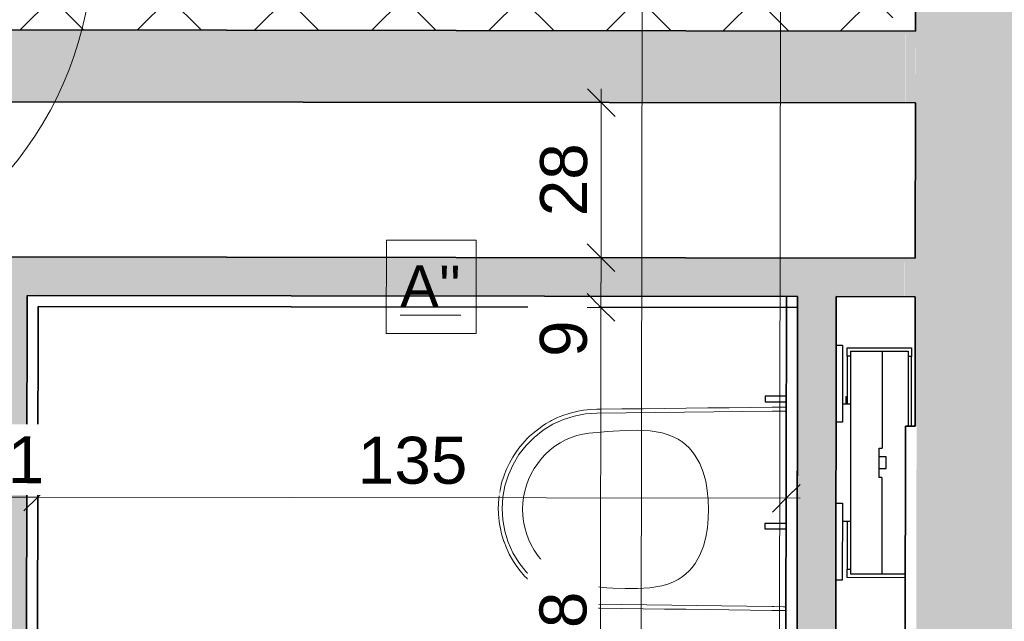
# Model space of a CAD drawing. Header units: metres. Extents: x 107 to 154, y -7 to 138.
# Tile 16 of 62: x 113.11 to 114.89, y 110.56 to 111.65. Entities that reach past the tile are written whole.
import ezdxf

# ---------------------------------------------------------------- set-up
doc = ezdxf.new("R2010")
doc.units = ezdxf.units.M
for name, color, linetype, lineweight in [('A-ANNO-DIMS', 7, 'Continuous', 20), ('A-ANNO-DIMS-50', 7, 'Continuous', 20), ('A-DETL-GENF', 7, 'Continuous', 18), ('A-WALL', 7, 'Continuous', 18), ('G-ANNO-TEXT', 7, 'Continuous', 20), ('G-IMPT', 7, 'Continuous', 18), ('I-WALL', 7, 'Continuous', 18), ('P-SANR-FIXT', 7, 'Continuous', 18)]:
    doc.layers.add(name, color=color, linetype=linetype, lineweight=lineweight)
doc.layers.add('A-WALL-PATT', color=7, linetype='Continuous', true_color=0x2a2a2a)
doc.styles.add('Arial_4', font='arial.ttf', dxfattribs={"height": 0.075})
doc.styles.add('Arial_5', font='arial.ttf', dxfattribs={"height": 0.085})
doc.dimstyles.new('GRZRIG_Cotes_linéaires_-Arial_1_7_op', dxfattribs={"dimscale": 0.3048, "dimtxt": 0.086722, "dimasz": 0.164042, "dimexe": 0.082021, "dimexo": 0.0625, "dimgap": 8.2021e-05, "dimtad": 1, "dimdec": 0, "dimlfac": 100, "dimzin": 0, "dimdsep": 46, "dimtxsty": 'Arial_5', "dimblk1": 'OBLIQUE', "dimblk2": 'OBLIQUE', "dimsah": 1, "dimcen": 0.09, "dimdle": 0.082021, "dimazin": 0, "dimtfac": 1, "dimtdec": 4, "dimtix": 1, "dimtmove": 0, "dimatfit": 3, "dimfxl": 0.164042, "dimfxlon": 1, "dimtvp": 1, "dimtfill": 1, "dimtolj": 1, "dimtzin": 0, "dimarcsym": 2})
doc.dimstyles.new('GRZRIG_Cotes_linéaires_-Arial_1_7_op_1', dxfattribs={"dimscale": 0.3048, "dimtxt": 0.086722, "dimasz": 0.164042, "dimexe": 0.082021, "dimexo": 0.0625, "dimgap": 8.2021e-05, "dimtad": 1, "dimdec": 0, "dimlfac": 100, "dimzin": 0, "dimdsep": 46, "dimtxsty": 'Arial_5', "dimblk1": 'OBLIQUE', "dimblk2": 'OBLIQUE', "dimsah": 1, "dimcen": 0.09, "dimdle": 0.082021, "dimazin": 0, "dimtfac": 1, "dimtdec": 4, "dimtix": 1, "dimtmove": 1, "dimatfit": 3, "dimfxl": 0.164042, "dimfxlon": 1, "dimtvp": 1, "dimtfill": 1, "dimtolj": 1, "dimtzin": 0, "dimarcsym": 2})

# ---------------------------------------------------------------- blocks, each defined once
blk = doc.blocks.new('400_74_Geberit_duofix_H112_sigma_12cm_adjustable_8cm - 400_74_Geberit_Duofix_H112_Sigma_12_cm_adjustable_8_cm-V49-DCE-R-1 Proj 50')
at = {"layer": 'P-SANR-FIXT', "lineweight": 25}
for p, q in [((-0.208, 0.1645), (-0.1975, 0.1645)), ((-0.208, 0.0485), (-0.208, 0.1645)), ((-0.1975, 0.1645), (-0.1925, 0.1645)), ((-0.1925, 0.1645), (-0.1925, 0.1585)), ((-0.1892, 0.1645), (-0.1925, 0.1645)), ((-0.1492, 0.1645), (-0.1892, 0.1645)), ((-0.0661, 0.1645), (-0.1492, 0.1645)), ((-0.2018, 0.1115), (-0.2018, 0.1585)), ((-0.2018, 0.1585), (-0.0661, 0.1585)), ((0.2018, 0.1539), (0.2018, 0.1115)), ((0.208, 0.1539), (0.208, 0.0485)), ((-0.2018, 0.0545), (-0.2018, 0.1115)), ((-0.2018, 0.1115), (-0.0265, 0.1115)), ((-0.0265, 0.1065), (-0.0265, 0.1115)), ((-0.0105, 0.119), (-0.0105, 0.1065)), ((0.0105, 0.119), (-0.0105, 0.119)), ((0.0105, 0.1065), (0.0105, 0.119)), ((0.0265, 0.1115), (0.2018, 0.1115)), ((0.0265, 0.1115), (0.0265, 0.1065)), ((0.2018, 0.1115), (0.2018, 0.0545)), ((0.0265, 0.1065), (-0.0265, 0.1065)), ((-0.2018, 0.0545), (0.2018, 0.0545)), ((-0.1925, 0.0545), (-0.1925, 0.0485)), ((-0.106, 0.0545), (-0.106, 0.04)), ((0.106, 0.04), (0.106, 0.0545)), ((0.1925, 0.0485), (0.1925, 0.0545)), ((-0.2125, 0.0285), (-0.2125, 0.04)), ((-0.2125, 0.04), (-0.0735, 0.04)), ((-0.1975, 0.0485), (-0.208, 0.0485)), ((-0.1925, 0.0485), (-0.1975, 0.0485)), ((-0.1925, 0.0485), (-0.1892, 0.0485)), ((-0.1892, 0.0485), (-0.1492, 0.0485)), ((-0.1492, 0.0485), (-0.106, 0.0485)), ((-0.12, 0.0465), (-0.12, 0.0485)), ((-0.106, 0.0465), (-0.12, 0.0465)), ((-0.0735, 0.04), (-0.0735, 0.0285)), ((0.0735, 0.04), (0.2125, 0.04)), ((0.0735, 0.0285), (0.0735, 0.04)), ((0.106, 0.0485), (0.1492, 0.0485)), ((0.1492, 0.0485), (0.1892, 0.0485)), ((0.1892, 0.0485), (0.1925, 0.0485)), ((0.1975, 0.0485), (0.1925, 0.0485)), ((0.208, 0.0485), (0.1975, 0.0485)), ((0.2125, 0.04), (0.2125, 0.0285)), ((-0.12, -0.0616), (-0.12, -0.1)), ((-0.11, -0.1), (-0.11, -0.0616)), ((0.11, -0.0616), (0.11, -0.1)), ((0.12, -0.1), (0.12, -0.0616)), ((-0.12, -0.1), (-0.11, -0.1)), ((0.11, -0.1), (0.12, -0.1))]:
    blk.add_line(p, q, dxfattribs=at)
blk = doc.blocks.new('Sanitary_Toilets_DURAVIT_257609-Wall-mounted-toilet - Default-V51-DCE-R-1 Proj 50')
at = {"layer": 'G-IMPT', "flags": 128}
for points in [[(-0.184, 0.2508), (-0.1839, 0.2461), (-0.1838, 0.2408), (-0.1838, 0.2356), (-0.1837, 0.2303), (-0.1837, 0.225), (-0.1832, 0.1862), (-0.1827, 0.1474), (-0.1823, 0.1086), (-0.1818, 0.0698), (-0.1814, 0.031), (-0.1809, -0.0077), (-0.1805, -0.0465), (-0.18, -0.0861), (-0.18, -0.0869), (-0.18, -0.0877), (-0.18, -0.0885), (-0.18, -0.0893), (-0.1799, -0.0901), (-0.1799, -0.0909), (-0.1799, -0.0917), (-0.1799, -0.0917), (-0.1794, -0.1039), (-0.1789, -0.1092), (-0.178, -0.116), (-0.1761, -0.1265), (-0.1758, -0.128), (-0.1728, -0.1399), (-0.1717, -0.1435), (-0.169, -0.1515), (-0.1657, -0.16), (-0.1645, -0.1628), (-0.1591, -0.1738), (-0.1581, -0.1758), (-0.1531, -0.1844), (-0.1489, -0.1908), (-0.1463, -0.1945), (-0.1389, -0.2042), (-0.1384, -0.2048), (-0.1308, -0.2134), (-0.1265, -0.2177), (-0.1221, -0.222), (-0.1129, -0.2299), (-0.1118, -0.2308), (-0.1031, -0.2373), (-0.0958, -0.2421), (-0.0929, -0.2439), (-0.0822, -0.2499), (-0.0786, -0.2517), (-0.0712, -0.2551), (-0.0605, -0.2593), (-0.0598, -0.2595), (-0.0482, -0.2632), (-0.0458, -0.2638), (-0.0363, -0.2661), (-0.0307, -0.2671), (-0.0243, -0.2681), (-0.0154, -0.2691), (-0.0121, -0.2694), (-0.0077, -0.2696), (0.0001, -0.2698), (0.0078, -0.2696), (0.0123, -0.2694), (0.0155, -0.2691), (0.0244, -0.2681), (0.0308, -0.2671), (0.0364, -0.2661), (0.0459, -0.2638), (0.0483, -0.2632), (0.0599, -0.2595), (0.0606, -0.2593), (0.0713, -0.2551), (0.0787, -0.2517), (0.0824, -0.2499), (0.093, -0.2439), (0.0959, -0.2421), (0.1033, -0.2373), (0.112, -0.2308), (0.113, -0.2299), (0.1223, -0.222), (0.1267, -0.2177), (0.1309, -0.2134), (0.1385, -0.2048), (0.139, -0.2042), (0.1464, -0.1945), (0.1491, -0.1908), (0.1532, -0.1844), (0.1582, -0.1758), (0.1593, -0.1738), (0.1646, -0.1628), (0.1658, -0.16), (0.1692, -0.1515), (0.1718, -0.1435), (0.173, -0.1399), (0.1759, -0.128), (0.1763, -0.1265), (0.1781, -0.116), (0.179, -0.1092), (0.1795, -0.1039), (0.1801, -0.0917), (0.1801, -0.0917), (0.1801, -0.0909), (0.1801, -0.0901), (0.1801, -0.0893), (0.1801, -0.0885), (0.1801, -0.0877), (0.1801, -0.0869), (0.1806, -0.0465), (0.181, -0.0077), (0.1815, 0.031), (0.182, 0.0698), (0.1824, 0.1086), (0.1829, 0.1474), (0.1833, 0.1862), (0.1838, 0.225), (0.1838, 0.2303), (0.1839, 0.2356), (0.184, 0.2408), (0.184, 0.2461), (0.1841, 0.2507)], [(-0.177, 0.2508), (-0.1769, 0.2462), (-0.1767, 0.2287), (-0.1767, 0.2251), (-0.1729, -0.0916), (-0.1715, -0.1123), (-0.1675, -0.1327), (-0.1612, -0.1524), (-0.1525, -0.1713), (-0.1417, -0.189), (-0.1288, -0.2052), (-0.114, -0.2198), (-0.0976, -0.2326), (-0.0798, -0.2432), (-0.0609, -0.2517), (-0.0411, -0.2578), (-0.0207, -0.2615), (0.0001, -0.2628), (0.0208, -0.2615), (0.0412, -0.2578), (0.061, -0.2517), (0.08, -0.2432), (0.0978, -0.2326), (0.1141, -0.2198), (0.1289, -0.2052), (0.1418, -0.189), (0.1527, -0.1713), (0.1613, -0.1524), (0.1677, -0.1327), (0.1716, -0.1123), (0.1731, -0.0916), (0.1768, 0.2251), (0.1768, 0.2287), (0.1771, 0.2462), (0.1771, 0.2507)]]:
    blk.add_lwpolyline(points, dxfattribs=at)
blk.add_lwpolyline([(-0.14, -0.062), (-0.1414, -0.0398), (-0.1419, -0.0177), (-0.1408, 0.0045), (-0.1393, 0.0155), (-0.137, 0.0263), (-0.1339, 0.037), (-0.1297, 0.0472), (-0.1256, 0.055), (-0.1209, 0.0624), (-0.1157, 0.0689), (-0.1099, 0.075), (-0.1036, 0.0805), (-0.0968, 0.0856), (-0.082, 0.0942), (-0.0662, 0.1007), (-0.0499, 0.1053), (-0.0331, 0.1081), (-0.0162, 0.1096), (0.0009, 0.11), (0.0179, 0.1097), (0.0348, 0.1084), (0.0515, 0.1057), (0.0679, 0.1013), (0.0839, 0.0948), (0.0989, 0.0862), (0.1058, 0.0812), (0.1123, 0.0756), (0.1181, 0.0696), (0.1233, 0.0631), (0.1283, 0.0553), (0.1325, 0.047), (0.1365, 0.0367), (0.1395, 0.026), (0.1416, 0.0151), (0.143, 0.0041), (0.1445, -0.018), (0.1445, -0.0402), (0.1437, -0.0623), (0.1431, -0.0734), (0.1423, -0.0845), (0.1399, -0.1065), (0.1379, -0.1174), (0.1352, -0.1282), (0.1316, -0.1387), (0.1271, -0.1488), (0.1218, -0.1585), (0.1156, -0.1677), (0.1088, -0.1764), (0.1012, -0.1846), (0.0931, -0.1921), (0.0844, -0.1989), (0.0751, -0.2051), (0.0654, -0.2105), (0.0554, -0.2151), (0.045, -0.2189), (0.0343, -0.2219), (0.0234, -0.2241), (0.0124, -0.2254), (0.0013, -0.2258), (-0.0097, -0.2254), (-0.0208, -0.2241), (-0.0316, -0.2219), (-0.0423, -0.2189), (-0.0527, -0.215), (-0.0627, -0.2103), (-0.0724, -0.2049), (-0.0816, -0.1987), (-0.0903, -0.1918), (-0.0984, -0.1843), (-0.106, -0.1762), (-0.1129, -0.1675), (-0.1191, -0.1583), (-0.1245, -0.1486), (-0.1289, -0.1385), (-0.1324, -0.1279), (-0.1349, -0.1171), (-0.1366, -0.1062), (-0.1386, -0.0841), (-0.1393, -0.073)], close=True, dxfattribs=at)
blk = doc.blocks.new('DIMBLOCK8-DCE-R-1 Proj 50')
at = {"layer": 'A-ANNO-DIMS-50'}
for p, q in [((114.1656, 111.4988), (114.1406, 111.5238)), ((114.1656, 111.5238), (114.1653, 111.218)), ((114.1656, 111.4988), (114.1406, 111.4988)), ((114.1656, 111.4988), (114.1906, 111.4737)), ((114.1656, 111.4988), (114.2156, 111.4987)), ((114.1653, 111.218), (114.1403, 111.2431)), ((114.1653, 111.218), (114.1403, 111.2181)), ((114.1653, 111.218), (114.1902, 111.193)), ((114.1653, 111.218), (114.2153, 111.218))]:
    blk.add_line(p, q, dxfattribs=at)
at = {"layer": 'A-ANNO-DIMS-50', "color": 0, "insert": (114.0551, 111.293), "char_height": 0.085, "width": 0.1569, "attachment_point": 1, "rotation": 90, "line_spacing_factor": 0.941778, "style": 'Arial_5', "bg_fill": 3, "box_fill_scale": 1.25, "bg_fill_color": 256, "bg_fill_true_color": 13158600, "bg_fill_transparency": 0}
blk.add_mtext('28', dxfattribs=at)
blk = doc.blocks.new('_Oblique')
at = {"color": 0, "linetype": 'ByBlock', "lineweight": -2}
blk.add_line((-0.5, -0.5), (0.5, 0.5), dxfattribs=at)
blk = doc.blocks.new('DIMBLOCK9-DCE-R-1 Proj 50')
at = {"layer": 'A-ANNO-DIMS-50'}
for p, q in [((114.1653, 111.218), (114.1403, 111.2431)), ((114.1653, 111.218), (114.1403, 111.2181)), ((114.1653, 111.218), (114.1651, 111.1281)), ((114.1653, 111.218), (114.1902, 111.193)), ((114.1653, 111.218), (114.2153, 111.218)), ((114.1651, 111.1289), (114.1652, 111.1731)), ((114.1651, 111.1281), (114.1402, 111.1531)), ((114.1651, 111.1281), (114.1401, 111.1281)), ((114.165, 111.0385), (114.1651, 111.1289)), ((114.1651, 111.1281), (114.1901, 111.1031)), ((114.1651, 111.1281), (114.2151, 111.128))]:
    blk.add_line(p, q, dxfattribs=at)
at = {"layer": 'A-ANNO-DIMS-50', "color": 0, "insert": (114.0547, 111.0385), "char_height": 0.085, "width": 0.07845, "attachment_point": 1, "rotation": 90, "line_spacing_factor": 0.941778, "style": 'Arial_5', "bg_fill": 3, "box_fill_scale": 1.25, "bg_fill_color": 256, "bg_fill_true_color": 13158600, "bg_fill_transparency": 0}
blk.add_mtext('9', dxfattribs=at)
blk = doc.blocks.new('DIMBLOCK10-DCE-R-1 Proj 50')
at = {"layer": 'A-ANNO-DIMS-50'}
for p, q in [((114.1651, 111.1281), (114.1402, 111.1531)), ((114.1651, 111.1281), (114.1401, 111.1281)), ((114.1651, 111.1281), (114.1623, 108.8489)), ((114.1651, 111.1281), (114.1901, 111.1031)), ((114.1651, 111.1281), (114.2151, 111.128)), ((114.1645, 110.612), (114.1642, 110.3908)), ((114.1642, 110.3908), (114.1637, 109.9885)), ((114.1623, 108.8489), (114.1374, 108.8739)), ((114.1623, 108.8489), (114.1123, 108.849)), ((114.1623, 108.8489), (114.1873, 108.8239)), ((114.1623, 108.8489), (114.1873, 108.8489))]:
    blk.add_line(p, q, dxfattribs=at)
at = {"layer": 'A-ANNO-DIMS-50', "color": 0, "insert": (114.054, 110.4158), "char_height": 0.085, "width": 0.23535, "attachment_point": 1, "rotation": 90, "line_spacing_factor": 0.941778, "style": 'Arial_5', "bg_fill": 3, "box_fill_scale": 1.25, "bg_fill_color": 256, "bg_fill_true_color": 13158600, "bg_fill_transparency": 0}
blk.add_mtext('228', dxfattribs=at)
blk = doc.blocks.new('DIMBLOCK13-DCE-R-1 Proj 50')
at = {"layer": 'A-ANNO-DIMS-50'}
for p, q in [((113.1469, 110.7847), (113.172, 110.8097)), ((113.1469, 110.7847), (113.147, 110.8097)), ((114.5002, 110.7827), (114.5252, 110.8077)), ((114.5002, 110.7827), (114.5002, 110.8077)), ((113.1469, 110.7847), (113.1219, 110.7597)), ((114.5252, 110.7827), (113.1469, 110.7847)), ((113.1469, 110.7847), (113.1469, 110.7347)), ((114.5002, 110.7827), (114.4751, 110.7577)), ((114.5002, 110.7827), (114.5001, 110.7327))]:
    blk.add_line(p, q, dxfattribs=at)
at = {"layer": 'A-ANNO-DIMS-50', "color": 0, "insert": (113.7256, 110.8942), "char_height": 0.085, "width": 0.23535, "attachment_point": 1, "rotation": 359.9159, "line_spacing_factor": 0.941778, "style": 'Arial_5', "bg_fill": 3, "box_fill_scale": 1.25, "bg_fill_color": 256, "bg_fill_true_color": 13158600, "bg_fill_transparency": 0}
blk.add_mtext('135', dxfattribs=at)
blk = doc.blocks.new('DIMBLOCK14-DCE-R-1 Proj 50')
at = {"layer": 'A-ANNO-DIMS-50'}
for p, q in [((113.0369, 110.7848), (113.062, 110.8098)), ((113.0369, 110.7848), (113.037, 110.8098)), ((113.1469, 110.7847), (113.172, 110.8097)), ((113.1469, 110.7847), (113.147, 110.8097)), ((113.0369, 110.7848), (113.0119, 110.7599)), ((113.1469, 110.7847), (113.0369, 110.7848)), ((113.0369, 110.7848), (113.0369, 110.7348)), ((113.1469, 110.7847), (113.1219, 110.7597)), ((113.1469, 110.7847), (113.1469, 110.7347))]:
    blk.add_line(p, q, dxfattribs=at)
at = {"layer": 'A-ANNO-DIMS-50', "color": 0, "insert": (113.0267, 110.8952), "char_height": 0.085, "width": 0.1569, "attachment_point": 1, "rotation": 359.9159, "line_spacing_factor": 0.941778, "style": 'Arial_5', "bg_fill": 3, "box_fill_scale": 1.25, "bg_fill_color": 256, "bg_fill_true_color": 13158600, "bg_fill_transparency": 0}
blk.add_mtext('11', dxfattribs=at)

msp = doc.modelspace()

# ---------------------------------------------------------------- hatches: boundary and pattern name
at = {"layer": 'A-DETL-GENF', "true_color": 0x808080}
h = msp.add_hatch(dxfattribs=at)
h.set_pattern_fill('FP_14', color=8, style=0, pattern_type=2)
h.set_pattern_definition([(45, (0, 0), (-0.10606602, 0.10606602), []), (135, (0, 0), (-0.10606602, -0.10606602), [])])
h.paths.add_polyline_path([(139.4207, 102.5827), (139.4207, 105.8676), (136.4537, 105.8713), (136.4515, 105.0462), (136.2515, 105.0462), (136.2514, 104.9867), (136.1814, 104.9869), (136.1814, 105.0019), (136.1514, 105.0019), (136.1537, 106.0017), (136.1507, 106.0017), (136.1507, 106.0467), (136.1807, 106.0467), (136.1807, 106.0616), (136.2507, 106.0616), (136.2507, 106.0016), (139.4207, 105.9978), (139.4207, 107.2476), (137.6577, 107.2498), (137.6579, 107.4198), (139.4207, 107.4176), (139.4207, 108.6676), (138.0495, 108.6693), (136.7325, 107.501), (136.2525, 107.5016), (136.2525, 107.4916), (136.1825, 107.4916), (136.1825, 107.5066), (136.1525, 107.5067), (136.1526, 107.6017), (136.6952, 107.6016), (138.0453, 108.7993), (139.4207, 108.7977), (139.4207, 111.4677), (138.9479, 111.4682), (138.948, 111.5682), (139.4207, 111.5677), (139.4207, 114.6781), (145.2207, 114.6781), (145.2207, 117.0755), (144.2998, 117.0766), (144.2986, 116.0516), (144.7485, 116.0511), (144.7477, 115.3436), (144.7177, 115.3436), (144.7176, 115.3286), (144.6476, 115.3287), (144.6484, 115.9512), (144.1984, 115.9518), (144.2013, 118.2768), (144.6513, 118.2768), (144.6521, 118.8987), (144.7221, 118.8986), (144.7221, 118.8836), (144.7521, 118.8836), (144.7512, 118.1761), (144.3012, 118.1762), (144.2999, 117.1766), (145.2207, 117.1755), (145.2207, 119.8755), (144.8033, 119.876), (144.8032, 119.776), (144.7532, 119.776), (144.7531, 119.7286), (144.7231, 119.7286), (144.7231, 119.7136), (144.6531, 119.7137), (144.6531, 119.7762), (144.6032, 119.7763), (144.6035, 120.0763), (144.6535, 120.0763), (144.6536, 120.1387), (144.7236, 120.1386), (144.7236, 120.1236), (144.7536, 120.1236), (144.7535, 120.0761), (144.8035, 120.076), (144.8035, 119.976), (145.2207, 119.976), (145.2207, 122.6755), (144.3067, 122.6766), (144.3055, 121.6766), (144.7555, 121.6761), (144.7546, 120.9686), (144.7246, 120.9686), (144.7246, 120.9536), (144.6546, 120.9537), (144.6554, 121.5762), (144.2054, 121.5768), (144.2082, 123.8768), (144.6582, 123.8768), (144.6589, 124.4687), (144.7289, 124.4686), (144.7289, 124.4536), (144.7589, 124.4536), (144.7581, 123.7761), (144.3081, 123.7762), (144.3068, 122.7766), (145.2207, 122.7755), (145.2207, 125.5755), (144.8103, 125.576), (144.8101, 125.376), (144.7601, 125.376), (144.76, 125.2986), (144.73, 125.2986), (144.7299, 125.2836), (144.6599, 125.2837), (144.66, 125.3762), (144.4801, 125.3764), (144.4836, 128.2614), (144.0236, 128.262), (144.0237, 128.332), (144.0387, 128.332), (144.0387, 128.362), (144.0837, 128.362), (144.0838, 128.3919), (144.4838, 128.3919), (144.4872, 131.2114), (144.5172, 131.2114), (144.5173, 131.2564), (144.5473, 131.2564), (144.5473, 131.2713), (144.6173, 131.2713), (144.6173, 131.2263), (144.8173, 131.226), (144.817, 131.026), (144.617, 131.0263), (144.6104, 125.6763), (145.2207, 125.676), (145.2207, 134.4405), (145.0012, 134.4407), (145.0016, 134.4309), (145.0112, 134.4308), (145.0111, 134.4258), (144.9711, 134.4258), (144.9711, 134.3859), (145.0111, 134.3858), (145.0111, 134.3808), (144.9511, 134.3809), (144.9511, 134.4309), (144.6212, 134.4309), (144.6191, 132.7013), (144.5491, 132.7013), (144.5491, 132.7163), (144.5191, 132.7164), (144.5191, 132.7614), (144.4892, 132.7614), (144.4902, 133.6088), (143.6714, 132.792), (143.6448, 132.8187), (142.6322, 131.809), (142.659, 131.7821), (142.1473, 131.2717), (142.1449, 129.3368), (142.0749, 129.3369), (142.0749, 129.3519), (142.0449, 129.3519), (142.0449, 129.3969), (142.015, 129.3968), (142.015, 129.3945), (141.8225, 129.3947), (141.8226, 129.4647), (141.8376, 129.4647), (141.8376, 129.4947), (141.8826, 129.4946), (141.8826, 129.4646), (142.0151, 129.4646), (142.017, 131.0295), (141.817, 131.0297), (141.817, 131.0584), (140.6171, 131.0613), (140.6162, 130.3662), (140.5662, 130.3663), (140.5671, 131.0615), (139.8671, 131.0632), (139.8659, 130.1446), (139.7959, 130.1447), (139.7959, 130.1597), (139.7659, 130.1597), (139.766, 130.2047), (139.796, 130.2047), (139.7971, 131.0633), (138.9971, 131.0653), (138.9951, 129.4682), (139.7951, 129.4672), (139.7951, 129.4697), (139.7651, 129.4697), (139.7651, 129.5147), (139.7951, 129.5147), (139.7952, 129.5297), (139.8652, 129.5296), (139.8651, 129.4671), (140.9476, 129.4658), (140.9476, 129.4958), (140.9926, 129.4957), (140.9926, 129.4657), (141.0076, 129.4657), (141.0075, 129.3957), (138.995, 129.3982), (138.9949, 129.2807), (138.9249, 129.2808), (138.9249, 129.2958), (138.8949, 129.2958), (138.8949, 129.3408), (138.9249, 129.3408), (138.9249, 129.3983), (138.055, 129.3993), (138.0552, 129.5318), (138.1252, 129.5318), (138.1252, 129.5168), (138.1551, 129.5167), (138.1551, 129.4717), (138.1251, 129.4717), (138.1251, 129.4693), (138.9251, 129.4683), (138.9271, 131.0655), (138.1271, 131.0674), (138.126, 130.2068), (138.156, 130.2067), (138.1559, 130.1617), (138.1259, 130.1617), (138.1259, 130.1468), (138.0559, 130.1468), (138.0571, 131.0676), (136.6427, 131.0711), (136.6381, 128.4011), (138.9238, 128.3983), (138.9238, 128.4058), (138.8938, 128.4058), (138.8938, 128.4508), (138.9238, 128.4508), (138.9239, 128.4658), (138.9939, 128.4657), (138.9938, 128.3982), (142.0138, 128.3945), (142.0139, 128.462), (142.0439, 128.462), (142.0439, 128.5069), (142.0739, 128.5069), (142.0739, 128.5219), (142.1439, 128.5218), (142.1439, 128.3943), (142.5338, 128.3938), (142.5338, 128.3638), (142.5787, 128.3638), (142.5787, 128.3338), (142.5937, 128.3338), (142.5936, 128.2638), (142.1436, 128.2643), (142.1435, 128.2043), (142.0735, 128.2044), (142.0735, 128.2194), (142.0436, 128.2194), (142.0436, 128.2644), (136.6379, 128.2711), (136.628, 122.5136), (142.0065, 122.507), (142.007, 122.8845), (142.037, 122.8845), (142.037, 122.9294), (142.067, 122.9294), (142.067, 122.9444), (142.1371, 122.9443), (142.1358, 121.9243), (142.0658, 121.9244), (142.0658, 121.9394), (142.0358, 121.9394), (142.0358, 121.9844), (142.0059, 121.9845), (142.0059, 122.407), (136.6278, 122.4136), (136.6179, 116.6561), (142.0293, 116.6494), (142.0332, 119.7794), (141.8032, 119.7797), (141.8035, 120.0797), (142.0035, 120.0795), (142.004, 120.4345), (142.034, 120.4345), (142.034, 120.4794), (142.064, 120.4794), (142.064, 120.4944), (142.134, 120.4943), (142.1292, 116.5493), (136.6178, 116.5561), (136.6123, 113.3711), (137.2503, 113.3703), (137.2481, 111.5703), (137.448, 111.5701), (137.4479, 111.4701), (136.609, 111.4711), (136.608, 110.8861), (136.5883, 110.8861), (136.5833, 108.9951), (136.5844, 108.5859), (133.9222, 108.5928), (133.9208, 107.4306), (133.9191, 107.4306), (133.9152, 105.9307), (133.919, 105.9306), (133.9188, 105.8206), (132.731, 105.8221), (132.7307, 105.1787), (132.7296, 102.7738), (132.7345, 102.7738), (132.7345, 102.5938), (132.7843, 102.5937), (132.7843, 102.5908), (133.5843, 102.5898), (133.5843, 102.5926), (133.6343, 102.5925), (133.6343, 102.5898), (134.4343, 102.5888), (134.4345, 102.7713), (134.4845, 102.7712), (134.4845, 102.5887), (134.682, 102.5885), (134.6822, 102.771), (134.7322, 102.7709), (134.7322, 102.5884), (136.1451, 102.5867), (136.1476, 103.5419), (136.1776, 103.5419), (136.1777, 103.5569), (136.2477, 103.5567), (136.2477, 103.4967), (136.4475, 103.4962), (136.4451, 102.5863), (138.3415, 102.584)])
h.paths.add_polyline_path([(114.672, 102.618), (114.6771, 106.103), (111.8034, 106.1067), (108.3438, 106.1109), (108.3438, 106.1409), (108.2988, 106.141), (108.2988, 106.171), (108.2839, 106.171), (108.2839, 106.241), (109.2073, 106.2399), (109.2152, 111.6349), (109.2631, 111.6348), (109.2644, 112.7098), (109.2944, 112.7098), (109.2945, 112.7548), (109.3245, 112.7548), (109.3245, 112.7697), (109.3945, 112.7697), (109.3932, 111.6947), (109.5932, 111.6944), (109.5932, 111.6344), (114.6931, 111.6281), (114.6964, 114.2981), (109.5964, 114.3044), (109.5963, 114.2694), (109.3963, 114.2696), (109.3963, 114.1996), (109.3263, 114.1997), (109.3263, 114.2147), (109.2963, 114.2148), (109.2963, 114.2598), (109.2663, 114.2598), (109.268, 115.6173), (109.338, 115.6172), (109.338, 115.6022), (109.368, 115.6022), (109.368, 115.5572), (109.3979, 115.5571), (109.3966, 114.4696), (109.5966, 114.4694), (109.5966, 114.4344), (111.5465, 114.432), (111.5469, 114.732), (113.3569, 114.7298), (113.3569, 114.4298), (114.6965, 114.4281), (114.7171, 131.0981), (109.6171, 131.1044), (109.617, 131.0694), (109.417, 131.0696), (109.4136, 128.2396), (109.3836, 128.2396), (109.3835, 128.1947), (109.3535, 128.1947), (109.3535, 128.1797), (109.2835, 128.1798), (109.2871, 131.1048), (106.9471, 131.1072), (106.9453, 129.6927), (106.8753, 129.6928), (106.8753, 129.7078), (106.8454, 129.7079), (106.8454, 129.7529), (106.8154, 129.7529), (106.817, 131.0728), (106.617, 131.0731), (106.6173, 131.2731), (106.7673, 131.2731), (106.7698, 133.2929), (106.6099, 133.2928), (106.6099, 128.4381), (106.8138, 128.4378), (106.8143, 128.8179), (106.8443, 128.8179), (106.8443, 128.8629), (106.8743, 128.8629), (106.8743, 128.8778), (106.9443, 128.8777), (106.9423, 127.1927), (106.8723, 127.1928), (106.8723, 127.2078), (106.8423, 127.2079), (106.8423, 127.2529), (106.8123, 127.2529), (106.8136, 128.3078), (106.6099, 128.3078), (106.6105, 125.7231), (106.8105, 125.7228), (106.8112, 126.3179), (106.8412, 126.3179), (106.8412, 126.3629), (106.8712, 126.3629), (106.8712, 126.3778), (106.9413, 126.3777), (106.9388, 124.3927), (106.8688, 124.3928), (106.8688, 124.4078), (106.8388, 124.4079), (106.8388, 124.4529), (106.8089, 124.4529), (106.8101, 125.4228), (106.6101, 125.4231), (106.6099, 125.3957), (106.6099, 122.9231), (106.807, 122.9228), (106.8077, 123.5179), (106.8377, 123.5179), (106.8378, 123.5629), (106.8678, 123.5629), (106.8678, 123.5778), (106.9378, 123.5777), (106.9365, 122.5077), (106.6099, 122.5077), (106.6099, 117.3234), (106.9301, 117.3227), (106.929, 116.4027), (106.859, 116.4028), (106.859, 116.4178), (106.829, 116.4178), (106.829, 116.4628), (106.799, 116.4629), (106.7997, 117.0232), (106.6099, 117.0232), (106.6099, 111.6981), (106.7932, 111.6979), (106.7939, 112.2729), (106.8239, 112.2729), (106.8239, 112.3179), (106.8539, 112.3179), (106.8539, 112.3328), (106.924, 112.3328), (106.9181, 107.5477), (106.8481, 107.5478), (106.8481, 107.5628), (106.8181, 107.5629), (106.8181, 107.6079), (106.7881, 107.6079), (106.7929, 111.4479), (106.6099, 111.4479), (106.6099, 106.0731), (106.7862, 106.0729), (106.787, 106.6729), (106.817, 106.6729), (106.817, 106.7179), (106.847, 106.7179), (106.847, 106.7328), (106.9171, 106.7327), (106.917, 106.2427), (107.4689, 106.242), (107.4689, 106.172), (107.4539, 106.172), (107.4538, 106.142), (107.4088, 106.142), (107.4088, 106.1121), (106.9163, 106.1127), (106.9162, 106.0179), (106.9135, 103.8302), (106.8435, 103.8303), (106.8435, 103.8453), (106.8135, 103.8453), (106.8135, 103.8903), (106.7835, 103.8904), (106.786, 105.8729), (106.6099, 105.8729), (106.6099, 102.625), (106.782, 102.6248), (106.7824, 102.9554), (106.8124, 102.9554), (106.8125, 103.0003), (106.8425, 103.0003), (106.8425, 103.0153), (106.9125, 103.0152), (106.9125, 102.6247), (113.8492, 102.6187)])
h.paths.add_polyline_path([(109.586, 105.8694), (109.386, 105.8697), (109.3864, 106.0697), (109.5862, 106.0694)])
h.paths.add_polyline_path([(138.0708, 106.0519), (138.0704, 106.0529), (138.0709, 106.0529)])
h.paths.add_polyline_path([(138.0723, 107.1919), (138.0719, 107.1929), (138.0723, 107.1929)])
h.paths.add_polyline_path([(137.198, 111.5704), (137.1981, 111.6204), (137.2081, 111.6204), (137.209, 112.3204), (137.199, 112.3204), (137.199, 112.3704), (136.6106, 112.3711), (136.6092, 111.5711), (137.0921, 111.5705)])
h.paths.add_polyline_path([(137.1991, 112.4704), (137.1992, 112.5204), (137.2092, 112.5204), (137.2101, 113.2204), (137.2001, 113.2204), (137.2001, 113.2704), (136.6121, 113.2711), (136.6107, 112.4711), (137.1491, 112.4705)])
h.paths.add_polyline_path([(113.2346, 112.8799), (110.3846, 112.8834), (110.3848, 113.0534), (112.619, 113.0507), (112.619, 113.048), (112.6304, 113.048), (112.6292, 113.0507), (113.2348, 113.0499)])
h.paths.add_polyline_path([(110.7937, 113.1028), (110.7933, 113.1039), (110.7937, 113.1039)])
h.paths.add_polyline_path([(106.925, 113.1478), (106.855, 113.1478), (106.855, 113.1628), (106.825, 113.1629), (106.825, 113.2079), (106.795, 113.2079), (106.7964, 114.3079), (106.7489, 114.3079), (106.7489, 114.3379), (106.7339, 114.3379), (106.734, 114.4079), (106.7965, 114.4079), (106.7979, 115.5279), (106.8279, 115.5279), (106.8279, 115.5728), (106.8579, 115.5728), (106.858, 115.5878), (106.928, 115.5877), (106.925, 113.1628)])
h.paths.add_polyline_path([(110.7951, 114.2428), (110.7947, 114.2439), (110.7951, 114.2439)])
h.paths.add_polyline_path([(113.3065, 114.4298), (113.3065, 114.6798), (111.5968, 114.6819), (111.5968, 114.4319), (112.9087, 114.4303)])
h.paths.add_polyline_path([(109.339, 116.4322), (109.269, 116.4323), (109.2777, 123.4973), (109.3477, 123.4972), (109.3477, 123.4822), (109.3777, 123.4822), (109.3777, 123.4372), (109.4076, 123.4371), (109.407, 122.9196), (109.607, 122.9194), (109.6066, 122.6194), (109.4066, 122.6196), (109.4001, 117.3196), (109.6001, 117.3194), (109.5997, 117.0194), (109.3997, 117.0196), (109.3991, 116.4921), (109.3691, 116.4921), (109.369, 116.4472), (109.339, 116.4472), (109.339, 116.4323)])
h.paths.add_polyline_path([(142.1381, 123.7593), (142.0681, 123.7594), (142.0681, 123.7744), (142.0381, 123.7744), (142.0381, 123.8194), (142.0081, 123.8195), (142.0101, 125.3795), (141.8101, 125.3797), (141.8104, 125.6797), (142.0104, 125.6795), (142.0117, 126.7145), (142.0417, 126.7145), (142.0418, 126.7594), (142.0718, 126.7594), (142.0718, 126.7744), (142.1418, 126.7743), (142.1381, 123.7744)])
h.paths.add_polyline_path([(109.3487, 124.3122), (109.2787, 124.3123), (109.2812, 126.3498), (109.3512, 126.3497), (109.3512, 126.3347), (109.3812, 126.3347), (109.3812, 126.2897), (109.4112, 126.2896), (109.4104, 125.7196), (109.6104, 125.7194), (109.6101, 125.4194), (109.4101, 125.4196), (109.4088, 124.3721), (109.3788, 124.3721), (109.3787, 124.3272), (109.3487, 124.3272), (109.3487, 124.3122)])
h.paths.add_polyline_path([(106.7699, 133.3629), (106.7712, 134.4663), (106.6099, 134.4662), (106.6099, 133.3631)])
at = {"layer": 'A-WALL-PATT'}
h = msp.add_hatch(color=256, dxfattribs=at)
h.paths.add_polyline_path([(115.0331, 110.9127), (115.0332, 110.9189), (114.7332, 110.9194), (114.7332, 110.9131), (114.7542, 110.913)])
h.paths.add_polyline_path([(114.7709, 133.898), (114.7714, 134.243), (115.0619, 134.243), (115.0621, 134.4447), (114.7621, 134.4455), (114.7616, 133.8981)])
h = msp.add_hatch(color=256, dxfattribs=at)
h.paths.add_polyline_path([(115.0332, 110.9189), (115.0592, 132.0516), (115.0583, 132.0515), (115.058, 131.859), (114.9831, 131.9341), (114.907, 131.8602), (114.8328, 131.9341), (114.759, 131.8605), (114.7332, 110.9194), (115.0331, 110.9189)])
h.paths.add_polyline_path([(115.0612, 133.7061), (115.0619, 134.2427), (114.7714, 134.2427), (114.7709, 133.898), (114.7616, 133.898), (114.8354, 133.8239), (114.9096, 133.8979), (114.9857, 133.8239), (115.0606, 133.898), (115.0606, 133.7061)])
for points in [[(114.7151, 111.4981), (114.7153, 111.6281), (109.5931, 111.6344), (109.5932, 111.5044), (113.8492, 111.4992)], [(114.7339, 111.4981), (114.734, 111.6281), (114.7153, 111.6281), (114.7153, 111.4981)], [(114.9646, 108.8278), (114.9648, 108.9983), (115.0831, 108.9983), (115.0859, 110.9126), (114.7359, 110.9131), (114.7328, 108.8281), (114.9645, 108.8278)]]:
    msp.add_hatch(color=256, dxfattribs=at).paths.add_polyline_path(points)
at = {"layer": 'A-WALL-PATT', "true_color": 0xc0c0c0}
for points in [[(114.7146, 111.1474), (114.7147, 111.2174), (109.3926, 111.2252), (109.393, 111.1552), (114.6034, 111.1475)], [(114.7334, 111.1473), (114.7335, 111.2173), (114.7147, 111.2174), (114.7147, 111.1474)], [(113.1246, 108.83), (113.1246, 108.8302), (113.1275, 111.1497), (113.0575, 111.1497), (113.0546, 108.8301), (113.0575, 108.8301)], [(114.5897, 110.3239), (114.5907, 111.1475), (114.5207, 111.1475), (114.5197, 110.324)]]:
    msp.add_hatch(color=9, dxfattribs=at).paths.add_polyline_path(points)

# ---------------------------------------------------------------- linework, layer by layer
at = {"layer": 'A-WALL', "lineweight": 35}
for p, q in [((114.758, 131.0981), (114.734, 111.6281)), ((109.5931, 111.6344), (114.734, 111.6281)), ((109.5929, 111.5044), (114.7339, 111.4981)), ((114.7339, 111.4981), (114.7335, 111.2173)), ((114.7334, 111.1473), (114.7331, 110.9131))]:
    msp.add_line(p, q, dxfattribs=at)
at = {"layer": 'A-WALL', "lineweight": 25}
for p, q in [((113.1275, 111.1497), (113.1475, 111.1497)), ((114.5207, 111.1276), (114.5207, 111.1476))]:
    msp.add_line(p, q, dxfattribs=at)
at = {"layer": 'G-ANNO-TEXT'}
for p, q in [((114.2375, 110.3911), (114.2402, 112.1697)), ((114.487, 109.7328), (114.4905, 112.1693))]:
    msp.add_line(p, q, dxfattribs=at)
at = {"layer": 'G-ANNO-TEXT', "flags": 128}
msp.add_lwpolyline([(113.7773, 111.25), (113.9398, 111.2497), (113.9395, 111.0807), (113.777, 111.081)], close=True, dxfattribs=at)
at = {"layer": 'G-ANNO-TEXT'}
msp.add_arc((112.6047, 111.7901), 0.642, 290.9089, 84.3279, dxfattribs=at)
at = {"layer": 'I-WALL', "lineweight": 35}
for p, q in [((109.3926, 111.2252), (114.7335, 111.2173)), ((113.1241, 108.8301), (113.1275, 111.1497)), ((113.1275, 111.1497), (113.1246, 108.83)), ((113.1475, 111.1497), (114.5207, 111.1476)), ((114.4995, 110.324), (114.5007, 111.1477)), ((114.5207, 111.1476), (114.5195, 110.324)), ((114.5907, 111.1475), (114.5898, 110.3939)), ((114.5907, 111.1475), (114.7334, 111.1473)), ((113.1474, 111.1297), (113.1441, 108.8504)), ((114.5207, 111.1276), (113.1474, 111.1297)), ((114.5197, 110.324), (114.5207, 111.1276)), ((114.7128, 108.8481), (114.7159, 110.9131)), ((114.7331, 110.9131), (114.7159, 110.9131))]:
    msp.add_line(p, q, dxfattribs=at)

# ---------------------------------------------------------------- block references
at = {"layer": 'G-IMPT', "color": 7, "true_color": 0xffffff, "rotation": 269.929400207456}
msp.add_blockref('Sanitary_Toilets_DURAVIT_257609-Wall-mounted-toilet - Default-V51-DCE-R-1 Proj 50', (114.2494, 110.7639), dxfattribs=at)
at = {"layer": 'P-SANR-FIXT', "lineweight": 25, "rotation": 269.9294002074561}
msp.add_blockref('400_74_Geberit_duofix_H112_sigma_12cm_adjustable_8cm - 400_74_Geberit_Duofix_H112_Sigma_12_cm_adjustable_8_cm-V49-DCE-R-1 Proj 50', (114.5619, 110.8472), dxfattribs=at)

# ---------------------------------------------------------------- texts
at = {"layer": 'G-ANNO-TEXT', "insert": (113.8022, 111.204), "char_height": 0.075, "width": 0.132278, "attachment_point": 1, "rotation": 359.9159, "style": 'Arial_4'}
msp.add_mtext("\\LA''", dxfattribs=at)

# ---------------------------------------------------------------- next in the draw order: dimensions: what is measured, and where the dimension line sits
at = {"layer": 'A-ANNO-DIMS'}
dim = msp.add_linear_dim(base=(114.1653, 111.218), p1=(114.2156, 111.4987), p2=(114.2153, 111.218), angle=89.9294, dimstyle='GRZRIG_Cotes_linéaires_-Arial_1_7_op', override={"dimpost": '<>', "dimfxl": 0.280736}, dxfattribs=at)
dim.commit()
dim.dimension.update_dxf_attribs({"geometry": 'DIMBLOCK8-DCE-R-1 Proj 50', "text_midpoint": (114.122, 111.3585)})

# ---------------------------------------------------------------- next in the draw order: dimensions: what is measured, and where the dimension line sits
dim = msp.add_linear_dim(base=(114.1651, 111.1281), p1=(114.2153, 111.218), p2=(114.2151, 111.128), angle=89.9294, dimstyle='GRZRIG_Cotes_linéaires_-Arial_1_7_op_1', override={"dimpost": '<>', "dimfxl": 0.089945}, dxfattribs=at)
dim.commit()
dim.dimension.update_dxf_attribs({"geometry": 'DIMBLOCK9-DCE-R-1 Proj 50', "text_midpoint": (114.1114, 111.0777), "dimtype": 160, "text_rotation": 90})

# ---------------------------------------------------------------- next in the draw order: dimensions: what is measured, and where the dimension line sits
dim = msp.add_linear_dim(base=(114.1623, 108.8489), p1=(114.2151, 111.128), p2=(114.1123, 108.849), angle=89.9294, dimstyle='GRZRIG_Cotes_linéaires_-Arial_1_7_op_1', override={"dimpost": '<>', "dimfxl": 2.281366}, dxfattribs=at)
dim.commit()
dim.dimension.update_dxf_attribs({"geometry": 'DIMBLOCK10-DCE-R-1 Proj 50', "text_midpoint": (114.1107, 110.5335), "dimtype": 160, "text_rotation": 90})

# ---------------------------------------------------------------- next in the draw order: dimensions: what is measured, and where the dimension line sits
dim = msp.add_linear_dim(base=(113.1469, 110.7847), p1=(114.5001, 110.7327), p2=(113.1469, 110.7347), angle=359.9159, dimstyle='GRZRIG_Cotes_linéaires_-Arial_1_7_op', override={"dimpost": '<>', "dimfxl": 1.35323}, dxfattribs=at)
dim.commit()
dim.dimension.update_dxf_attribs({"geometry": 'DIMBLOCK13-DCE-R-1 Proj 50', "text_midpoint": (113.8236, 110.8271)})

# ---------------------------------------------------------------- next in the draw order: dimensions: what is measured, and where the dimension line sits
dim = msp.add_linear_dim(base=(113.0369, 110.7848), p1=(113.1469, 110.7347), p2=(113.0369, 110.7348), angle=359.9159, dimstyle='GRZRIG_Cotes_linéaires_-Arial_1_7_op', override={"dimpost": '<>', "dimfxl": 0.11}, dxfattribs=at)
dim.commit()
dim.dimension.update_dxf_attribs({"geometry": 'DIMBLOCK14-DCE-R-1 Proj 50', "text_midpoint": (113.092, 110.8275)})

doc.saveas('drawing.dxf')
